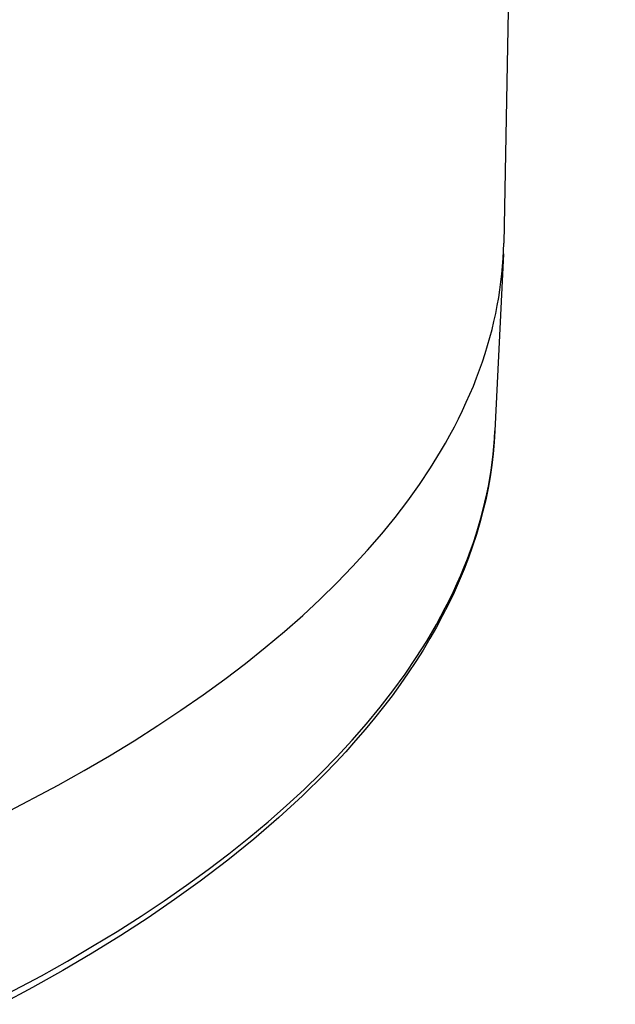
# Model space of a CAD drawing. Header units: millimetres. Extents: x -534 to -34, y 1269 to 1769.
# Tile 8 of 91: x -398 to -382, y 1310 to 1337. Entities that reach past the tile are written whole.
import ezdxf

# ---------------------------------------------------------------- set-up
doc = ezdxf.new("R2010")
doc.units = ezdxf.units.MM
doc.layers.add('ROXX_B.FLEX', color=7, linetype='Continuous', true_color=0x000000)

msp = doc.modelspace()

# ---------------------------------------------------------------- linework, layer by layer
at = {"layer": 'ROXX_B.FLEX', "color": 18, "true_color": 0x000000}
for points in [[(-381.957, 1494.494), (-385.015, 1330.805)], [(-381.957, 1494.494), (-385.015, 1330.805)], [(-385.024, 1330.513), (-385.255, 1325.657)], [(-385.024, 1330.513), (-385.255, 1325.657)], [(-385.255, 1325.657), (-385.275, 1325.343), (-385.303, 1325.028), (-385.341, 1324.713), (-385.388, 1324.398), (-385.444, 1324.083), (-385.509, 1323.768), (-385.584, 1323.453), (-385.668, 1323.137), (-385.762, 1322.817), (-385.866, 1322.498), (-385.979, 1322.178), (-386.102, 1321.86), (-386.235, 1321.541), (-386.376, 1321.224), (-386.527, 1320.906), (-386.688, 1320.59), (-386.858, 1320.274), (-387.037, 1319.959), (-387.226, 1319.644), (-387.424, 1319.331), (-387.632, 1319.018), (-387.848, 1318.707), (-388.075, 1318.396), (-388.31, 1318.086), (-388.555, 1317.777), (-388.809, 1317.47), (-389.072, 1317.163), (-389.345, 1316.858), (-389.627, 1316.554), (-389.918, 1316.251), (-390.528, 1315.65), (-391.175, 1315.054), (-391.858, 1314.465), (-392.578, 1313.883), (-393.334, 1313.307), (-394.033, 1312.805), (-394.759, 1312.309), (-395.511, 1311.82), (-396.29, 1311.338), (-397.095, 1310.864), (-397.925, 1310.398), (-398.781, 1309.941)], [(-385.255, 1325.657), (-385.275, 1325.343), (-385.303, 1325.028), (-385.341, 1324.713), (-385.388, 1324.398), (-385.444, 1324.083), (-385.509, 1323.768), (-385.584, 1323.453), (-385.668, 1323.137), (-385.762, 1322.817), (-385.866, 1322.498), (-385.979, 1322.178), (-386.102, 1321.86), (-386.235, 1321.541), (-386.376, 1321.224), (-386.527, 1320.906), (-386.688, 1320.59), (-386.858, 1320.274), (-387.037, 1319.959), (-387.226, 1319.644), (-387.424, 1319.331), (-387.632, 1319.018), (-387.848, 1318.707), (-388.075, 1318.396), (-388.31, 1318.086), (-388.555, 1317.777), (-388.809, 1317.47), (-389.072, 1317.163), (-389.345, 1316.858), (-389.627, 1316.554), (-389.918, 1316.251), (-390.528, 1315.65), (-391.175, 1315.054), (-391.858, 1314.465), (-392.578, 1313.883), (-393.334, 1313.307), (-394.033, 1312.805), (-394.759, 1312.309), (-395.511, 1311.82), (-396.29, 1311.338), (-397.095, 1310.864), (-397.925, 1310.398), (-398.781, 1309.941)]]:
    msp.add_lwpolyline(points, dxfattribs=at)
at = {"layer": 'ROXX_B.FLEX', "color": 18, "lineweight": -3, "true_color": 0x000000}
for points in [[(-398.713, 1315.161), (-397.227, 1315.943), (-396.513, 1316.343), (-395.819, 1316.749), (-395.145, 1317.16), (-394.492, 1317.576), (-393.86, 1317.996), (-393.25, 1318.421), (-392.661, 1318.849), (-392.093, 1319.282), (-391.548, 1319.717), (-391.025, 1320.156), (-390.524, 1320.597), (-390.045, 1321.041), (-389.589, 1321.487), (-389.155, 1321.934), (-388.744, 1322.383), (-388.355, 1322.833), (-387.988, 1323.284), (-387.644, 1323.735), (-387.322, 1324.187), (-387.022, 1324.638), (-386.744, 1325.089), (-386.613, 1325.315), (-386.488, 1325.54), (-386.368, 1325.765), (-386.253, 1325.989), (-386.144, 1326.214), (-386.04, 1326.438), (-385.941, 1326.662), (-385.847, 1326.885), (-385.759, 1327.108), (-385.676, 1327.33), (-385.598, 1327.552), (-385.525, 1327.774), (-385.457, 1327.995), (-385.394, 1328.215), (-385.336, 1328.435), (-385.283, 1328.654), (-385.235, 1328.872), (-385.192, 1329.09), (-385.153, 1329.307), (-385.12, 1329.523), (-385.091, 1329.739), (-385.066, 1329.954), (-385.047, 1330.168), (-385.031, 1330.381), (-385.021, 1330.594), (-385.015, 1330.805)], [(-399.166, 1309.936), (-397.685, 1310.718), (-396.972, 1311.119), (-396.279, 1311.525), (-395.606, 1311.936), (-394.953, 1312.353), (-394.321, 1312.774), (-393.709, 1313.199), (-393.118, 1313.629), (-392.548, 1314.062), (-392, 1314.499), (-391.474, 1314.939), (-390.969, 1315.381), (-390.486, 1315.827), (-390.025, 1316.274), (-389.586, 1316.723), (-389.168, 1317.174), (-388.773, 1317.626), (-388.4, 1318.079), (-388.049, 1318.533), (-387.719, 1318.987), (-387.411, 1319.441), (-387.125, 1319.894), (-386.86, 1320.348), (-386.735, 1320.574), (-386.616, 1320.8), (-386.502, 1321.026), (-386.393, 1321.252), (-386.289, 1321.477), (-386.19, 1321.702), (-386.097, 1321.927), (-386.009, 1322.151), (-385.925, 1322.374), (-385.847, 1322.597), (-385.774, 1322.82), (-385.705, 1323.042), (-385.642, 1323.264), (-385.583, 1323.485), (-385.53, 1323.705), (-385.481, 1323.925), (-385.436, 1324.144), (-385.397, 1324.362), (-385.362, 1324.58), (-385.331, 1324.797), (-385.306, 1325.013), (-385.284, 1325.228), (-385.268, 1325.443), (-385.255, 1325.657)]]:
    msp.add_lwpolyline(points, dxfattribs=at)

doc.saveas('drawing.dxf')
